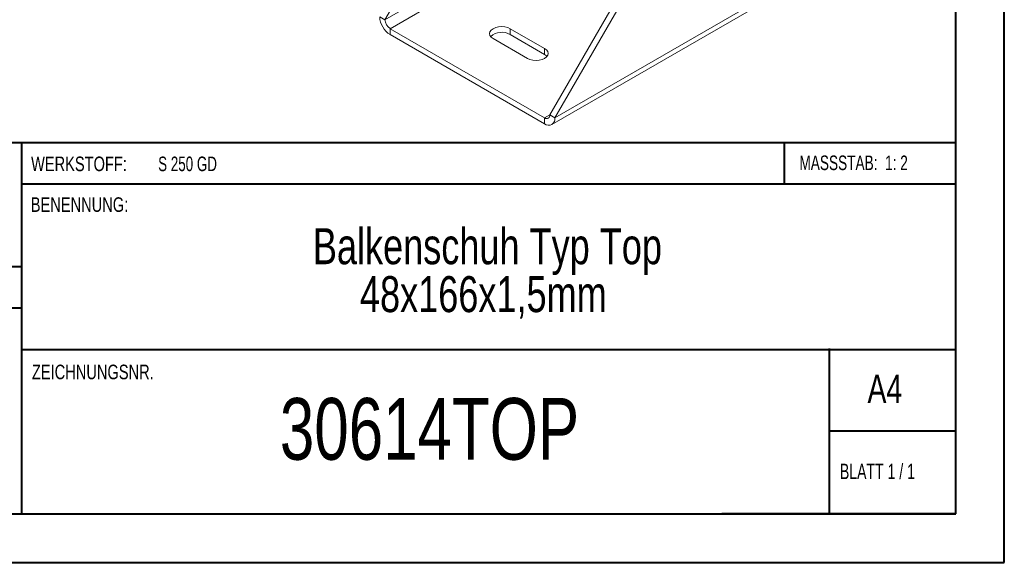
# Model space of a CAD drawing. Header units: millimetres. Extents: x 0 to 210, y 0 to 297.
# Tile 2 of 6: x 109 to 210, y 0 to 56. Entities that reach past the tile are written whole.
import ezdxf

# ---------------------------------------------------------------- set-up
doc = ezdxf.new("R2010")
doc.units = ezdxf.units.MM
doc.styles.add('SLDTEXTSTYLE0', font='TXT', dxfattribs={"width": 0.75})
doc.styles.add('SLDTEXTSTYLE1', font='TXT', dxfattribs={"width": 0.681818})
doc.styles.add('SLDTEXTSTYLE2', font='TXT', dxfattribs={"width": 0.7})
doc.styles.add('SLDTEXTSTYLE3', font='TXT', dxfattribs={"width": 0.6875})

# ---------------------------------------------------------------- blocks, each defined once
blk = doc.blocks.new('SW_NOTE_1')
at = {"color": 0, "linetype": 'Continuous', "lineweight": 0, "char_height": 3.7042, "attachment_point": 2, "style": 'SLDTEXTSTYLE0'}
for s, insert in [('Balkenschuh Typ Top', (24.66, 4.77)), ('48x166x1,5mm', (24.24, -0.16))]:
    blk.add_mtext(s, dxfattribs=dict(at, insert=insert))

msp = doc.modelspace()

# ---------------------------------------------------------------- linework, layer by layer
at = {"color": 7, "linetype": 'Continuous', "lineweight": 40}
for p, q in [((210.08, 0.21), (210.08, 297.21)), ((205.08, 5.21), (205.08, 292.21)), ((205.08, 43.37), (10.11, 43.37)), ((108.91, 43.37), (108.91, 5.12)), ((187.47, 39.12), (187.47, 43.37)), ((205.08, 39.12), (108.91, 39.12)), ((108.91, 30.62), (10.11, 30.62)), ((108.91, 26.37), (10.11, 26.37)), ((108.91, 22.12), (205.08, 22.12)), ((192.08, 5.21), (192.08, 22.21)), ((205.08, 13.71), (192.08, 13.71)), ((10.08, 5.21), (205.08, 5.21)), ((205.08, 5.21), (180.99, 5.21)), ((0.08, 0.21), (210.08, 0.21))]:
    msp.add_line(p, q, dxfattribs=at)
at = {"color": 7, "linetype": 'Continuous', "lineweight": 15}
for p, q in [((146.33, 56.04), (157.29, 75.03)), ((170.02, 69.72), (146.33, 56.04)), ((146.86, 55.12), (170.55, 68.8)), ((163.3, 46.25), (174.26, 65.23)), ((163.83, 45.94), (174.79, 64.92)), ((163.52, 45.25), (187.21, 58.93)), ((163.83, 45.94), (187.52, 59.62)), ((146.33, 56.04), (145.8, 56.35)), ((146.86, 55.12), (162.77, 45.94)), ((146.86, 55.12), (146.86, 54.51)), ((162.77, 53.08), (159.23, 55.12)), ((159.23, 54.51), (159.23, 55.12)), ((146.86, 54.51), (162.77, 45.33)), ((157.47, 54.1), (161, 52.06)), ((162.77, 52.47), (159.23, 54.51)), ((162.77, 52.47), (162.77, 53.08)), ((163.3, 46.25), (162.77, 45.94)), ((162.77, 45.94), (162.77, 45.33)), ((163.3, 46.25), (163.83, 45.94))]:
    msp.add_line(p, q, dxfattribs=at)
at = {"color": 7, "linetype": 'Continuous', "lineweight": 15, "flags": 128}
for points in [[(159.23, 55.12), (158.98, 55.24), (158.67, 55.31), (158.35, 55.34), (158.03, 55.31), (157.73, 55.24), (157.47, 55.12), (157.27, 54.98), (157.14, 54.8), (157.1, 54.61), (157.14, 54.43), (157.27, 54.25), (157.47, 54.1)], [(161, 52.06), (161.26, 51.95), (161.56, 51.88), (161.89, 51.85), (162.21, 51.88), (162.51, 51.95), (162.77, 52.06), (162.97, 52.21), (163.09, 52.39), (163.14, 52.57), (163.09, 52.76), (162.97, 52.93), (162.77, 53.08)], [(163.02, 52.27), (162.97, 52.32), (162.77, 52.47)]]:
    msp.add_lwpolyline(points, dxfattribs=at)
at = {"color": 7, "linetype": 'Continuous', "lineweight": 15}
for centre, radius, start, end in [((148.1, 56.45), 2.31, 182.6055, 237.3945), ((147.48, 56.1), 1.15, 182.6055, 237.3945), ((158.37, 53.01), 1.74, 60.1007, 131.4598), ((162.98, 46.19), 0.328, 230.7967, 9.214), ((163.18, 45.84), 0.655, 230.7967, 9.214)]:
    msp.add_arc(centre, radius, start, end, dxfattribs=at)

# ---------------------------------------------------------------- block references
at = {"color": 7, "linetype": 'Continuous', "lineweight": 0}
msp.add_blockref('SW_NOTE_1', (132.22, 29.82), dxfattribs=at)

# ---------------------------------------------------------------- texts
for s, insert, char_height, attachment_point, style in [('WERKSTOFF:', (109.91, 41.96), 1.5, 1, 'SLDTEXTSTYLE0'), ('S 250 GD', (122.99, 41.96), 1.5, 1, 'SLDTEXTSTYLE3'), ('MASSSTAB:  1: 2', (188.99, 42.07), 1.5, 1, 'SLDTEXTSTYLE2'), ('BENENNUNG:', (109.88, 37.77), 1.5, 1, 'SLDTEXTSTYLE0'), ('ZEICHNUNGSNR.', (110, 20.55), 1.5, 1, 'SLDTEXTSTYLE0'), ('A4', (196, 19.52), 2.91, 1, 'SLDTEXTSTYLE0'), ('30614TOP', (150.92, 17.12), 6.35, 2, 'SLDTEXTSTYLE0'), ('BLATT 1 / 1', (193.16, 10.36), 1.5875, 1, 'SLDTEXTSTYLE1')]:
    msp.add_mtext(s, dxfattribs=dict(at, insert=insert, char_height=char_height, attachment_point=attachment_point, style=style))

doc.saveas('drawing.dxf')
